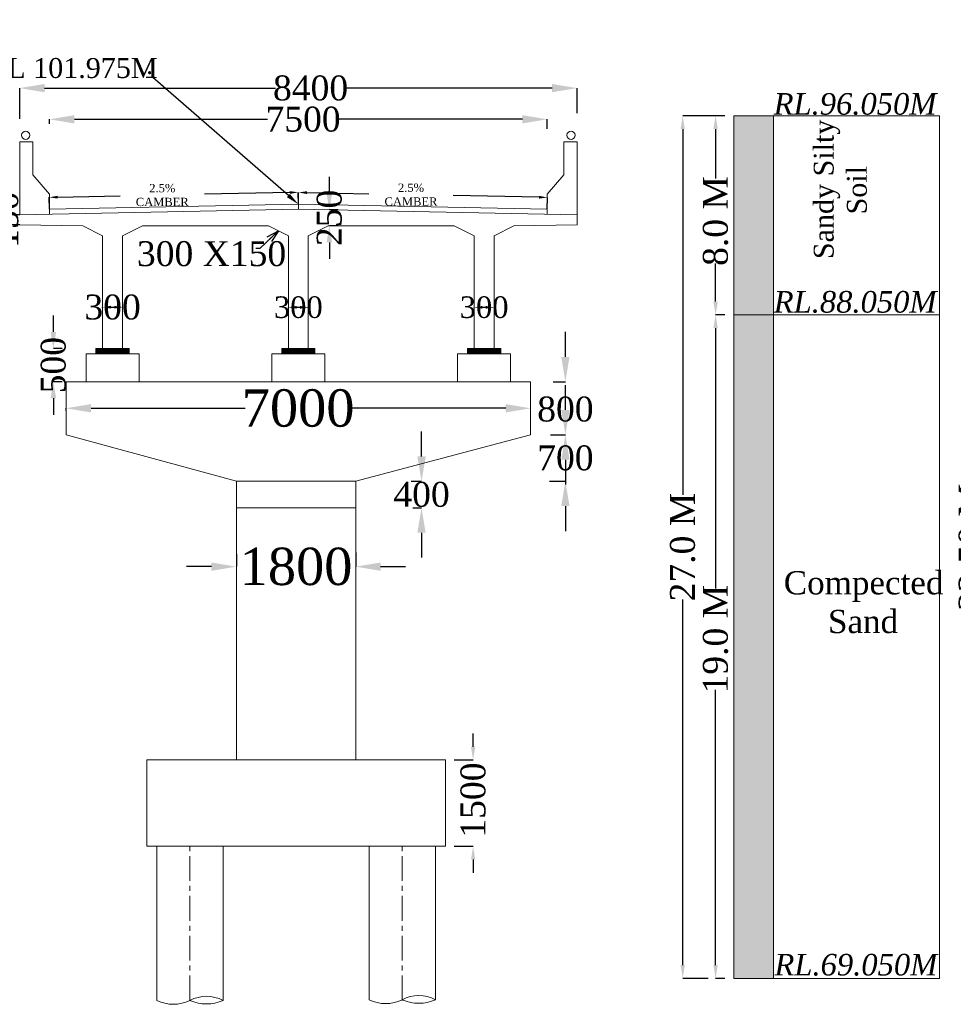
# Model space of a CAD drawing. Header units: millimetres. Extents: x -20950785 to 43207042, y -3207472 to 3168443.
# Tile 81 of 89: x 22621932 to 22678219, y -346402 to -287050. Entities that reach past the tile are written whole.
import ezdxf
from ezdxf import colors
from ezdxf.entities.mleader import LeaderData, LeaderLine
from ezdxf.math import Vec2, Vec3

# ---------------------------------------------------------------- set-up
doc = ezdxf.new("R2010")
doc.units = ezdxf.units.MM
doc.header["$LTSCALE"] = 60
doc.header["$MEASUREMENT"] = 0
doc.linetypes.add('CENTERX2', pattern=[4, 2.5, -0.5, 0.5, -0.5])
doc.layers.add('TEXT', color=7, linetype='Continuous')
doc.styles.add('PDF Arial Bold', font='times.ttf')
doc.dimstyles.get("Standard").update_dxf_attribs({"dimtxt": 400, "dimasz": 215, "dimexe": 0.18, "dimexo": 0.0625, "dimgap": 0.09, "dimtad": 0, "dimtih": 1, "dimtoh": 1, "dimdec": 0, "dimzin": 4, "dimdsep": 46, "dimtxsty": 'Standard', "dimblk": 'OPEN90', "dimcen": 0, "dimadec": 0, "dimazin": 1, "dimtfac": 1, "dimtdec": 0, "dimtix": 1, "dimtofl": 0, "dimtmove": 0, "dimatfit": 3, "dimldrblk": 'OPEN30', "dimfxl": 1, "dimtolj": 1, "dimtzin": 0, "dimarcsym": 0})
pattern_1 = [(45, (-63458863.53214, 395246.5), (-0.3535533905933, 0.3535533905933), [])]

# ---------------------------------------------------------------- blocks, each defined once
blk = doc.blocks.new('*D5726')
at = {"color": 0, "linetype": 'Continuous', "lineweight": -2, "ltscale": 2, "transparency": 16777216}
for p, q in [((22624732, -310627), (22624732, -310473)), ((22626232, -310474), (22635518, -310474)), ((22651232, -310474), (22641921, -310474)), ((22652732, -310473), (22652732, -310473))]:
    blk.add_line(p, q, dxfattribs=at)
at = {"color": 0, "linetype": 'Continuous', "lineweight": 9, "ltscale": 2, "transparency": 16777216}
for points in [[(22626232, -310224), (22626232, -310724), (22624732, -310474)], [(22651232, -310224), (22651232, -310724), (22652732, -310474)]]:
    blk.add_solid(points, dxfattribs=at)
at = {"layer": 'Defpoints', "color": 0, "linetype": 'Continuous', "lineweight": 9, "ltscale": 2, "transparency": 16777216}
for p in [(22624732, -310474), (22624732, -310627), (22652732, -310474)]:
    blk.add_point(p, dxfattribs=at)
at = {"color": 0, "linetype": 'Continuous', "lineweight": 9, "ltscale": 2, "transparency": 16777216, "insert": (22638719, -310474), "char_height": 1500, "attachment_point": 5, "style": 'PDF Arial Bold'}
blk.add_mtext('\\A1;{\\fTimes New Roman|b0|i0|c0|p18;\\H1.5x;7000}', dxfattribs=at)
blk = doc.blocks.new('*D5768')
at = {"color": 0, "linetype": 'Continuous', "lineweight": -2, "ltscale": 2, "transparency": 16777216}
for p, q in [((22654832, -307374), (22654832, -305874)), ((22654088, -308874), (22654833, -308874)), ((22653926, -312074), (22654833, -312074)), ((22654832, -313574), (22654832, -315074))]:
    blk.add_line(p, q, dxfattribs=at)
at = {"color": 0, "linetype": 'Continuous', "lineweight": 9, "ltscale": 2, "transparency": 16777216}
for points in [[(22654582, -307374), (22655082, -307374), (22654832, -308874)], [(22654582, -313574), (22655082, -313574), (22654832, -312074)]]:
    blk.add_solid(points, dxfattribs=at)
at = {"layer": 'Defpoints', "color": 0, "linetype": 'Continuous', "lineweight": 9, "ltscale": 2, "transparency": 16777216}
for p in [(22654087, -308874), (22653926, -312074), (22654832, -312074)]:
    blk.add_point(p, dxfattribs=at)
at = {"color": 0, "linetype": 'Continuous', "lineweight": 9, "ltscale": 2, "transparency": 16777216, "insert": (22654832, -310531), "char_height": 1500, "attachment_point": 5, "style": 'PDF Arial Bold'}
blk.add_mtext('\\A1;800', dxfattribs=at)
blk = doc.blocks.new('*D5769')
at = {"color": 0, "linetype": 'Continuous', "lineweight": -2, "ltscale": 2, "transparency": 16777216}
for p, q in [((22654832, -310574), (22654832, -309074)), ((22654088, -312074), (22654833, -312074)), ((22653878, -314873), (22654833, -314873)), ((22654832, -316373), (22654832, -317873))]:
    blk.add_line(p, q, dxfattribs=at)
at = {"color": 0, "linetype": 'Continuous', "lineweight": 9, "ltscale": 2, "transparency": 16777216}
for points in [[(22654582, -310574), (22655082, -310574), (22654832, -312074)], [(22654582, -316373), (22655082, -316373), (22654832, -314873)]]:
    blk.add_solid(points, dxfattribs=at)
at = {"layer": 'Defpoints', "color": 0, "linetype": 'Continuous', "lineweight": 9, "ltscale": 2, "transparency": 16777216}
for p in [(22654087, -312074), (22653877, -314873), (22654832, -314873)]:
    blk.add_point(p, dxfattribs=at)
at = {"color": 0, "linetype": 'Continuous', "lineweight": 9, "ltscale": 2, "transparency": 16777216, "insert": (22654832, -313474), "char_height": 1500, "attachment_point": 5, "style": 'PDF Arial Bold'}
blk.add_mtext('\\A1;700', dxfattribs=at)
blk = doc.blocks.new('*D5770')
at = {"color": 0, "linetype": 'Continuous', "lineweight": -2, "ltscale": 2, "transparency": 16777216}
for p, q in [((22646160, -313373), (22646160, -311873)), ((22645544, -314873), (22646160, -314873)), ((22645626, -316473), (22646160, -316473)), ((22646160, -317973), (22646160, -319473))]:
    blk.add_line(p, q, dxfattribs=at)
at = {"color": 0, "linetype": 'Continuous', "lineweight": 9, "ltscale": 2, "transparency": 16777216}
for points in [[(22645910, -313373), (22646410, -313373), (22646160, -314873)], [(22645910, -317973), (22646410, -317973), (22646160, -316473)]]:
    blk.add_solid(points, dxfattribs=at)
at = {"layer": 'Defpoints', "color": 0, "linetype": 'Continuous', "lineweight": 9, "ltscale": 2, "transparency": 16777216}
for p in [(22645543, -314873), (22645626, -316473), (22646160, -316473)]:
    blk.add_point(p, dxfattribs=at)
at = {"color": 0, "linetype": 'Continuous', "lineweight": 9, "ltscale": 2, "transparency": 16777216, "insert": (22646160, -315674), "char_height": 1500, "attachment_point": 5, "style": 'PDF Arial Bold'}
blk.add_mtext('\\A1;400', dxfattribs=at)
blk = doc.blocks.new('*D5771')
at = {"color": 0, "linetype": 'Continuous', "lineweight": -2, "ltscale": 2, "transparency": 16777216}
for p, q in [((22649268, -330873), (22649268, -330073)), ((22648120, -331673), (22649268, -331673)), ((22648120, -336873), (22649268, -336873)), ((22649268, -337673), (22649268, -338473))]:
    blk.add_line(p, q, dxfattribs=at)
at = {"color": 0, "linetype": 'Continuous', "lineweight": 9, "ltscale": 2, "transparency": 16777216}
for points in [[(22649135, -330873), (22649402, -330873), (22649268, -331673)], [(22649135, -337673), (22649402, -337673), (22649268, -336873)]]:
    blk.add_solid(points, dxfattribs=at)
at = {"layer": 'Defpoints', "color": 0, "linetype": 'Continuous', "lineweight": 9, "ltscale": 2, "transparency": 16777216}
for p in [(22648120, -331673), (22648120, -336873), (22649268, -336873)]:
    blk.add_point(p, dxfattribs=at)
at = {"color": 0, "linetype": 'Continuous', "lineweight": 9, "ltscale": 2, "transparency": 16777216, "insert": (22649268, -334092), "char_height": 1500, "attachment_point": 5, "rotation": 90, "style": 'PDF Arial Bold'}
blk.add_mtext('\\A1;1500', dxfattribs=at)
blk = doc.blocks.new('*D5772')
at = {"color": 0, "linetype": 'Continuous', "lineweight": -2, "ltscale": 2, "transparency": 16777216}
for p, q in [((22621932, -293029), (22621932, -291175)), ((22623432, -291175), (22637362, -291175)), ((22654032, -291175), (22641579, -291175)), ((22655532, -292688), (22655532, -291175))]:
    blk.add_line(p, q, dxfattribs=at)
at = {"color": 0, "linetype": 'Continuous', "lineweight": 9, "ltscale": 2, "transparency": 16777216}
for points in [[(22623432, -290925), (22623432, -291425), (22621932, -291175)], [(22654032, -290925), (22654032, -291425), (22655532, -291175)]]:
    blk.add_solid(points, dxfattribs=at)
at = {"layer": 'Defpoints', "color": 0, "linetype": 'Continuous', "lineweight": 9, "ltscale": 2, "transparency": 16777216}
for p in [(22655532, -291175), (22621932, -293030), (22655532, -292689)]:
    blk.add_point(p, dxfattribs=at)
at = {"color": 0, "linetype": 'Continuous', "lineweight": 9, "ltscale": 2, "transparency": 16777216, "insert": (22639470, -291175), "char_height": 1500, "attachment_point": 5, "style": 'PDF Arial Bold'}
blk.add_mtext('\\A1;8400', dxfattribs=at)
blk = doc.blocks.new('*D5773')
at = {"color": 0, "linetype": 'Continuous', "lineweight": -2, "ltscale": 2, "transparency": 16777216}
for p, q in [((22623727, -293329), (22623727, -293055)), ((22625227, -293055), (22636881, -293055)), ((22652238, -293055), (22641150, -293055)), ((22653738, -293636), (22653738, -293055))]:
    blk.add_line(p, q, dxfattribs=at)
at = {"color": 0, "linetype": 'Continuous', "lineweight": 9, "ltscale": 2, "transparency": 16777216}
for points in [[(22625227, -292805), (22625227, -293305), (22623727, -293055)], [(22652238, -292805), (22652238, -293305), (22653738, -293055)]]:
    blk.add_solid(points, dxfattribs=at)
at = {"layer": 'Defpoints', "color": 0, "linetype": 'Continuous', "lineweight": 9, "ltscale": 2, "transparency": 16777216}
for p in [(22653738, -293055), (22623727, -293330), (22653738, -293637)]:
    blk.add_point(p, dxfattribs=at)
at = {"color": 0, "linetype": 'Continuous', "lineweight": 9, "ltscale": 2, "transparency": 16777216, "insert": (22639016, -293055), "char_height": 1500, "attachment_point": 5, "style": 'PDF Arial Bold'}
blk.add_mtext('\\A1;7500', dxfattribs=at)
blk = doc.blocks.new('*D5846')
at = {"color": 0, "linetype": 'Continuous', "lineweight": -2, "ltscale": 2, "transparency": 16777216}
for p, q in [((22623732, -298474), (22623718, -297758)), ((22624218, -297748), (22627981, -297673)), ((22638218, -297468), (22633079, -297571)), ((22638732, -298174), (22638718, -297458))]:
    blk.add_line(p, q, dxfattribs=at)
at = {"color": 0, "linetype": 'Continuous', "lineweight": 9, "ltscale": 2, "transparency": 16777216}
for points in [[(22624216, -297665), (22624220, -297832), (22623718, -297758)], [(22638217, -297385), (22638220, -297552), (22638718, -297458)]]:
    blk.add_solid(points, dxfattribs=at)
at = {"layer": 'Defpoints', "color": 0, "linetype": 'Continuous', "lineweight": 9, "ltscale": 2, "transparency": 16777216}
for p in [(22638718, -297458), (22623732, -298474), (22638732, -298174)]:
    blk.add_point(p, dxfattribs=at)
at = {"color": 0, "linetype": 'Continuous', "lineweight": 9, "ltscale": 2, "transparency": 16777216, "insert": (22630530, -297622), "char_height": 500, "width": 2992.79, "attachment_point": 5, "style": 'PDF Arial Bold'}
blk.add_mtext('\\A1;2.5% CAMBER', dxfattribs=at)
blk = doc.blocks.new('*D5776')
at = {"color": 0, "linetype": 'Continuous', "lineweight": -2, "ltscale": 2, "transparency": 16777216}
for p, q in [((22638732, -298174), (22638747, -297465)), ((22639247, -297475), (22642975, -297549)), ((22653247, -297755), (22648073, -297651)), ((22653732, -298474), (22653747, -297765))]:
    blk.add_line(p, q, dxfattribs=at)
at = {"color": 0, "linetype": 'Continuous', "lineweight": 9, "ltscale": 2, "transparency": 16777216}
for points in [[(22639248, -297391), (22639245, -297558), (22638747, -297465)], [(22653248, -297671), (22653245, -297838), (22653747, -297765)]]:
    blk.add_solid(points, dxfattribs=at)
at = {"layer": 'Defpoints', "color": 0, "linetype": 'Continuous', "lineweight": 9, "ltscale": 2, "transparency": 16777216}
for p in [(22653747, -297765), (22638732, -298174), (22653732, -298474)]:
    blk.add_point(p, dxfattribs=at)
at = {"color": 0, "linetype": 'Continuous', "lineweight": 9, "ltscale": 2, "transparency": 16777216, "insert": (22645524, -297600), "char_height": 500, "width": 2992.79, "attachment_point": 5, "style": 'PDF Arial Bold'}
blk.add_mtext('\\A1;2.5% CAMBER', dxfattribs=at)
blk = doc.blocks.new('*D5731')
at = {"color": 0, "linetype": 'Continuous', "lineweight": -2, "ltscale": 2, "transparency": 16777216}
for p, q in [((22663986, -292842), (22661905, -292842)), ((22661905, -293642), (22661905, -315689)), ((22661905, -344042), (22661905, -321995)), ((22663445, -344842), (22661905, -344842))]:
    blk.add_line(p, q, dxfattribs=at)
at = {"color": 0, "linetype": 'Continuous', "lineweight": 9, "ltscale": 2, "transparency": 16777216}
for points in [[(22661772, -293642), (22662038, -293642), (22661905, -292842)], [(22661772, -344042), (22662038, -344042), (22661905, -344842)]]:
    blk.add_solid(points, dxfattribs=at)
at = {"layer": 'Defpoints', "color": 0, "linetype": 'Continuous', "lineweight": 9, "ltscale": 2, "transparency": 16777216}
for p in [(22663986, -292842), (22661905, -344842), (22663446, -344842)]:
    blk.add_point(p, dxfattribs=at)
at = {"color": 0, "linetype": 'Continuous', "lineweight": 9, "ltscale": 2, "transparency": 16777216, "insert": (22661905, -318842), "char_height": 1500, "attachment_point": 5, "rotation": 90, "style": 'PDF Arial Bold'}
blk.add_mtext('\\A1;27.0 M', dxfattribs=at)
blk = doc.blocks.new('*D5732')
at = {"color": 0, "linetype": 'Continuous', "lineweight": -2, "ltscale": 2, "transparency": 16777216}
for p, q in [((22681386, -292842), (22679305, -292842)), ((22679305, -293642), (22679305, -315157)), ((22679305, -344042), (22679305, -322527)), ((22681052, -344842), (22679305, -344842))]:
    blk.add_line(p, q, dxfattribs=at)
at = {"color": 0, "linetype": 'Continuous', "lineweight": 9, "ltscale": 2, "transparency": 16777216}
for points in [[(22679172, -293642), (22679438, -293642), (22679305, -292842)], [(22679172, -344042), (22679438, -344042), (22679305, -344842)]]:
    blk.add_solid(points, dxfattribs=at)
at = {"layer": 'Defpoints', "color": 0, "linetype": 'Continuous', "lineweight": 9, "ltscale": 2, "transparency": 16777216}
for p in [(22681386, -292842), (22679305, -344842), (22681052, -344842)]:
    blk.add_point(p, dxfattribs=at)
at = {"color": 0, "linetype": 'Continuous', "lineweight": 9, "ltscale": 2, "transparency": 16777216, "insert": (22679305, -318842), "char_height": 1500, "attachment_point": 5, "rotation": 90, "style": 'PDF Arial Bold'}
blk.add_mtext('\\A1;32.50 M', dxfattribs=at)
blk = doc.blocks.new('*D5735')
at = {"color": 0, "linetype": 'Continuous', "lineweight": -2, "ltscale": 2, "transparency": 16777216}
for p, q in [((22664437, -292842), (22663888, -292842)), ((22663888, -293642), (22663888, -296631)), ((22663888, -304042), (22663888, -301742)), ((22664437, -304842), (22663888, -304842))]:
    blk.add_line(p, q, dxfattribs=at)
at = {"color": 0, "linetype": 'Continuous', "lineweight": 9, "ltscale": 2, "transparency": 16777216}
for points in [[(22663755, -293642), (22664022, -293642), (22663888, -292842)], [(22663755, -304042), (22664022, -304042), (22663888, -304842)]]:
    blk.add_solid(points, dxfattribs=at)
at = {"layer": 'Defpoints', "color": 0, "linetype": 'Continuous', "lineweight": 9, "ltscale": 2, "transparency": 16777216}
for p in [(22664437, -292842), (22663888, -304842), (22664437, -304842)]:
    blk.add_point(p, dxfattribs=at)
at = {"color": 0, "linetype": 'Continuous', "lineweight": 9, "ltscale": 2, "transparency": 16777216, "insert": (22663888, -299186), "char_height": 1500, "attachment_point": 5, "rotation": 90, "style": 'PDF Arial Bold'}
blk.add_mtext('\\A1;8.0 M', dxfattribs=at)
blk = doc.blocks.new('*D5736')
at = {"color": 0, "linetype": 'Continuous', "lineweight": -2, "ltscale": 2, "transparency": 16777216}
for p, q in [((22664437, -304842), (22663888, -304842)), ((22663888, -305642), (22663888, -321345)), ((22663888, -344042), (22663888, -327438)), ((22664437, -344842), (22663888, -344842))]:
    blk.add_line(p, q, dxfattribs=at)
at = {"color": 0, "linetype": 'Continuous', "lineweight": 9, "ltscale": 2, "transparency": 16777216}
for points in [[(22663755, -305642), (22664022, -305642), (22663888, -304842)], [(22663755, -344042), (22664022, -344042), (22663888, -344842)]]:
    blk.add_solid(points, dxfattribs=at)
at = {"layer": 'Defpoints', "color": 0, "linetype": 'Continuous', "lineweight": 9, "ltscale": 2, "transparency": 16777216}
for p in [(22664437, -304842), (22663888, -344842), (22664437, -344842)]:
    blk.add_point(p, dxfattribs=at)
at = {"color": 0, "linetype": 'Continuous', "lineweight": 9, "ltscale": 2, "transparency": 16777216, "insert": (22663888, -324392), "char_height": 1500, "attachment_point": 5, "rotation": 90, "style": 'PDF Arial Bold'}
blk.add_mtext('\\A1;19.0 M', dxfattribs=at)
blk = doc.blocks.new('*D5847')
at = {"color": 0, "linetype": 'Continuous', "lineweight": -2, "ltscale": 2, "transparency": 16777216}
for p, q in [((22621102, -297810), (22621102, -296810)), ((22621932, -298810), (22621102, -298810)), ((22621932, -299410), (22621102, -299410)), ((22621102, -300410), (22621102, -301410))]:
    blk.add_line(p, q, dxfattribs=at)
at = {"color": 0, "linetype": 'Continuous', "lineweight": 9, "ltscale": 2, "transparency": 16777216}
for points in [[(22620935, -297810), (22621269, -297810), (22621102, -298810)], [(22620935, -300410), (22621269, -300410), (22621102, -299410)]]:
    blk.add_solid(points, dxfattribs=at)
at = {"layer": 'Defpoints', "color": 0, "linetype": 'Continuous', "lineweight": 9, "ltscale": 2, "transparency": 16777216}
for p in [(22621932, -298810), (22621102, -299410), (22621932, -299410)]:
    blk.add_point(p, dxfattribs=at)
at = {"color": 0, "linetype": 'Continuous', "lineweight": 9, "ltscale": 2, "transparency": 16777216, "insert": (22621102, -299110), "char_height": 1500, "attachment_point": 5, "rotation": 90, "style": 'PDF Arial Bold'}
blk.add_mtext('\\A1;150', dxfattribs=at)
blk = doc.blocks.new('*D5848')
at = {"color": 0, "linetype": 'Continuous', "lineweight": -2, "ltscale": 2, "transparency": 16777216}
for p, q in [((22640602, -297521), (22640602, -296521)), ((22641127, -298521), (22640602, -298521)), ((22641127, -299474), (22640602, -299474)), ((22640602, -300474), (22640602, -301474))]:
    blk.add_line(p, q, dxfattribs=at)
at = {"color": 0, "linetype": 'Continuous', "lineweight": 9, "ltscale": 2, "transparency": 16777216}
for points in [[(22640435, -297521), (22640769, -297521), (22640602, -298521)], [(22640435, -300474), (22640769, -300474), (22640602, -299474)]]:
    blk.add_solid(points, dxfattribs=at)
at = {"layer": 'Defpoints', "color": 0, "linetype": 'Continuous', "lineweight": 9, "ltscale": 2, "transparency": 16777216}
for p in [(22641127, -298521), (22640602, -299474), (22641127, -299474)]:
    blk.add_point(p, dxfattribs=at)
at = {"color": 0, "linetype": 'Continuous', "lineweight": 9, "ltscale": 2, "transparency": 16777216, "insert": (22640602, -298997), "char_height": 1500, "attachment_point": 5, "rotation": 90, "style": 'PDF Arial Bold'}
blk.add_mtext('\\A1;250', dxfattribs=at)
blk = doc.blocks.new('*D5823')
at = {"color": 0, "linetype": 'Continuous', "lineweight": -2, "ltscale": 2, "transparency": 16777216}
for p, q in [((22626932, -304389), (22626932, -304380)), ((22627432, -304380), (22627632, -304380)), ((22628132, -304389), (22628132, -304380))]:
    blk.add_line(p, q, dxfattribs=at)
at = {"color": 0, "linetype": 'Continuous', "lineweight": 9, "ltscale": 2, "transparency": 16777216}
for points in [[(22627432, -304297), (22627432, -304463), (22626932, -304380)], [(22627632, -304297), (22627632, -304463), (22628132, -304380)]]:
    blk.add_solid(points, dxfattribs=at)
at = {"layer": 'Defpoints', "color": 0, "linetype": 'Continuous', "lineweight": 9, "ltscale": 2, "transparency": 16777216}
for p in [(22626932, -304389), (22628132, -304380), (22628132, -304389)]:
    blk.add_point(p, dxfattribs=at)
at = {"color": 0, "linetype": 'Continuous', "lineweight": 9, "ltscale": 2, "transparency": 16777216, "insert": (22627532, -304380), "char_height": 1500, "attachment_point": 5, "style": 'PDF Arial Bold'}
blk.add_mtext('\\A1;300', dxfattribs=at)
blk = doc.blocks.new('*D5845')
at = {"color": 0, "linetype": 'Continuous', "lineweight": -2, "ltscale": 2, "transparency": 16777216}
for p, q in [((22623963, -305874), (22623963, -304874)), ((22624488, -306874), (22623963, -306874)), ((22624488, -308874), (22623963, -308874)), ((22623963, -309874), (22623963, -310874))]:
    blk.add_line(p, q, dxfattribs=at)
at = {"color": 0, "linetype": 'Continuous', "lineweight": 9, "ltscale": 2, "transparency": 16777216}
for points in [[(22623797, -305874), (22624130, -305874), (22623963, -306874)], [(22623797, -309874), (22624130, -309874), (22623963, -308874)]]:
    blk.add_solid(points, dxfattribs=at)
at = {"layer": 'Defpoints', "color": 0, "linetype": 'Continuous', "lineweight": 9, "ltscale": 2, "transparency": 16777216}
for p in [(22624488, -306874), (22623963, -308874), (22624488, -308874)]:
    blk.add_point(p, dxfattribs=at)
at = {"color": 0, "linetype": 'Continuous', "lineweight": 9, "ltscale": 2, "transparency": 16777216, "insert": (22623963, -307874), "char_height": 1500, "attachment_point": 5, "rotation": 90, "style": 'PDF Arial Bold'}
blk.add_mtext('\\A1;500', dxfattribs=at)
blk = doc.blocks.new('*D5860')
at = {"color": 0, "linetype": 'Continuous', "lineweight": -2, "ltscale": 2, "transparency": 16777216}
for p, q in [((22634994, -319266), (22634994, -320021)), ((22642194, -319175), (22642194, -320021)), ((22633494, -320021), (22631994, -320021)), ((22643694, -320021), (22645194, -320021))]:
    blk.add_line(p, q, dxfattribs=at)
at = {"color": 0, "linetype": 'Continuous', "lineweight": 9, "ltscale": 2, "transparency": 16777216}
for points in [[(22633494, -319771), (22633494, -320271), (22634994, -320021)], [(22643694, -319771), (22643694, -320271), (22642194, -320021)]]:
    blk.add_solid(points, dxfattribs=at)
at = {"layer": 'Defpoints', "color": 0, "linetype": 'Continuous', "lineweight": 9, "ltscale": 2, "transparency": 16777216}
for p in [(22634994, -319266), (22642194, -319175), (22634994, -320021)]:
    blk.add_point(p, dxfattribs=at)
at = {"color": 0, "linetype": 'Continuous', "lineweight": 9, "ltscale": 2, "transparency": 16777216, "insert": (22638594, -320021), "char_height": 1500, "attachment_point": 5, "style": 'PDF Arial Bold'}
blk.add_mtext('\\A1;{\\H1.5x;1800}', dxfattribs=at)
blk = doc.blocks.new('*D5866')
at = {"color": 0, "linetype": 'Continuous', "lineweight": -2, "ltscale": 2, "transparency": 16777216}
for p, q in [((22638132, -304389), (22638132, -304388)), ((22638632, -304388), (22638832, -304388)), ((22639332, -304389), (22639332, -304388))]:
    blk.add_line(p, q, dxfattribs=at)
at = {"color": 0, "linetype": 'Continuous', "lineweight": 9, "ltscale": 2, "transparency": 16777216}
for points in [[(22638632, -304305), (22638632, -304471), (22638132, -304388)], [(22638832, -304305), (22638832, -304471), (22639332, -304388)]]:
    blk.add_solid(points, dxfattribs=at)
at = {"layer": 'Defpoints', "color": 0, "linetype": 'Continuous', "lineweight": 9, "ltscale": 2, "transparency": 16777216}
for p in [(22638132, -304389), (22639332, -304388), (22639332, -304389)]:
    blk.add_point(p, dxfattribs=at)
at = {"color": 0, "linetype": 'Continuous', "lineweight": 9, "ltscale": 2, "transparency": 16777216, "insert": (22638732, -304388), "char_height": 1500, "attachment_point": 5, "style": 'PDF Arial Bold'}
blk.add_mtext('\\A1;{\\H0.86667x;300}', dxfattribs=at)
blk = doc.blocks.new('*D5867')
at = {"color": 0, "linetype": 'Continuous', "lineweight": -2, "ltscale": 2, "transparency": 16777216}
for p, q in [((22649332, -304389), (22649332, -304388)), ((22649832, -304388), (22650032, -304388)), ((22650532, -304389), (22650532, -304388))]:
    blk.add_line(p, q, dxfattribs=at)
at = {"color": 0, "linetype": 'Continuous', "lineweight": 9, "ltscale": 2, "transparency": 16777216}
for points in [[(22649832, -304305), (22649832, -304471), (22649332, -304388)], [(22650032, -304305), (22650032, -304471), (22650532, -304388)]]:
    blk.add_solid(points, dxfattribs=at)
at = {"layer": 'Defpoints', "color": 0, "linetype": 'Continuous', "lineweight": 9, "ltscale": 2, "transparency": 16777216}
for p in [(22649332, -304389), (22650532, -304388), (22650532, -304389)]:
    blk.add_point(p, dxfattribs=at)
at = {"color": 0, "linetype": 'Continuous', "lineweight": 9, "ltscale": 2, "transparency": 16777216, "insert": (22649932, -304388), "char_height": 1500, "attachment_point": 5, "style": 'PDF Arial Bold'}
blk.add_mtext('\\A1;{\\H0.86667x;300}', dxfattribs=at)

msp = doc.modelspace()

# ---------------------------------------------------------------- hatches: boundary and pattern name
at = {"linetype": 'Continuous', "lineweight": 9, "ltscale": 2}
h = msp.add_hatch(color=7, dxfattribs=at)
h.dxf.hatch_style = 1
h.paths.add_polyline_path([(22664986.5, -304842), (22667386.5, -304842), (22667386.5, -292842), (22664986.5, -292842)])
h = msp.add_hatch(dxfattribs=at)
h.set_pattern_fill('AR-CONC', scale=120)
h.set_pattern_definition([(50, (4093347.9, 1773590.4), (860.71222, -75.302562), [90, -990]), (355, (4093347.9, 1773590.4), (-166.5016, 902.63056), [72, -792]), (100.4514445, (4093419.6, 1773584.1), (694.210616, 827.32799), [76.48823, -841.370534]), (46.1842, (4093347.9, 1773830.4), (1280.689597, -198.623137), [135, -1485]), (96.6356355, (4093454.6, 1773813.8), (1121.594335, 1168.94232), [114.73241, -1262.05651]), (351.184164, (4093347.9, 1773830.4), (1121.59433, 1168.94232), [108, -1188]), (21, (4093467.9, 1773770.4), (716.288463, -483.14267), [90, -990]), (326, (4093467.9, 1773770.4), (291.9784, 870.180054), [72, -792]), (71.4514447, (4093527.6, 1773730.1), (1008.266852, 387.037383), [76.48823, -841.370534]), (37.5, (4093347.87, 1773590.4), (14.5918264, 399.4726246), [0, -782.4, 0, -804, 0, -795]), (7.5, (4093347.87, 1773590.4), (315.683445, 473.294054), [0, -458.4, 0, -764.4, 0, -303]), (327.5, (4093080.27, 1773590.4), (640.5869234, -27.065846), [0, -300, 0, -936, 0, -1242]), (317.5, (4092960.27, 1773590.4), (699.823403, 120.125979), [0, -390, 0, -621.6, 0, -882])])
h.paths.add_polyline_path([(22667386.5, -304842), (22664986.5, -304842), (22664986.5, -344842), (22667386.5, -344842)])
h = msp.add_hatch(dxfattribs=at)
h.set_pattern_fill('ANSI31', scale=4)
h.set_pattern_definition(pattern_1)
h.paths.add_polyline_path([(22627532.5, -306873.5), (22626532.5, -306873.5), (22626532.5, -307193.5), (22627532.5, -307193.5)])
h.paths.add_polyline_path([(22627532.5, -306873.5), (22627532.5, -307193.5), (22628532.5, -307193.5), (22628532.5, -306873.5)])
h = msp.add_hatch(dxfattribs=at)
h.set_pattern_fill('ANSI31', scale=4)
h.set_pattern_definition(pattern_1)
h.paths.add_polyline_path([(22637732.5, -306873.5), (22637732.5, -307193.5), (22638732.5, -307193.5), (22638732.5, -306873.5)])
h.paths.add_polyline_path([(22638732.5, -306873.5), (22638732.5, -307193.5), (22639732.5, -307193.5), (22639732.5, -306873.5)])
h = msp.add_hatch(dxfattribs=at)
h.set_pattern_fill('ANSI31', scale=4)
h.set_pattern_definition(pattern_1)
h.paths.add_polyline_path([(22649932.5, -307193.5), (22649932.5, -306873.5), (22648932.5, -306873.5), (22648932.5, -307193.5)])
h.paths.add_polyline_path([(22649932.5, -306873.5), (22649932.5, -307193.5), (22650932.5, -307193.5), (22650932.5, -306873.5)])

# ---------------------------------------------------------------- linework, layer by layer
at = {"color": 7, "linetype": 'Continuous', "lineweight": 9, "ltscale": 2}
for p, q in [((22664986.5, -292842), (22677386.5, -292842)), ((22664986.5, -292842), (22664986.5, -344842)), ((22677386.5, -292842), (22664986.5, -292842)), ((22667386.5, -292842), (22667386.5, -344842)), ((22677386.5, -292842), (22677386.5, -344842)), ((22621932.5, -298809.5), (22621932.5, -294409.5)), ((22621932.5, -294409.5), (22622732.5, -294409.5)), ((22622732.5, -294409.5), (22622732.5, -296409.5)), ((22655532.5, -294409.5), (22654732.5, -294409.5)), ((22654732.5, -294409.5), (22654732.5, -296409.5)), ((22655532.5, -299409.5), (22655532.5, -294409.5)), ((22623726.8, -297573.6), (22622732.5, -296409.5)), ((22653738.1, -297573.6), (22654732.5, -296409.5)), ((22623726.8, -298773.6), (22623726.8, -297573.6)), ((22653738.1, -298773.6), (22653738.1, -297573.6)), ((22621932.5, -298809.5), (22638732.5, -298473.5)), ((22623732.5, -298473.5), (22638732.5, -298173.5)), ((22638732.5, -298173.5), (22653732.5, -298473.5)), ((22638732.5, -298473.5), (22638732.5, -298173.5)), ((22638732.5, -298473.5), (22655532.5, -298809.5)), ((22625732.5, -299473.5), (22621932.5, -299409.6)), ((22626932.5, -300073.5), (22625732.5, -299473.5)), ((22628132.5, -300073.5), (22629332.5, -299473.5)), ((22629332.5, -299473.5), (22636932.5, -299473.5)), ((22638132.5, -300073.5), (22636932.5, -299473.5)), ((22639332.5, -300073.5), (22640532.5, -299473.5)), ((22640532.5, -299473.5), (22648132.5, -299473.5)), ((22649332.5, -300073.5), (22648132.5, -299473.5)), ((22650532.5, -300073.5), (22651732.5, -299473.5)), ((22651732.5, -299473.5), (22655532.5, -299409.5)), ((22655528.8, -299409.5), (22655532.5, -299409.6)), ((22626932.5, -306873.5), (22626932.5, -300073.5)), ((22628132.5, -306873.5), (22628132.5, -300073.5)), ((22638132.5, -306873.5), (22638132.5, -300073.5)), ((22639332.5, -306873.5), (22639332.5, -300073.5)), ((22649332.5, -306873.5), (22649332.5, -300073.5)), ((22650532.5, -306873.5), (22650532.5, -300073.5)), ((22677386.5, -304842), (22664986.5, -304842)), ((22625932.5, -307193.5), (22629132.5, -307193.5)), ((22625932.5, -308873.5), (22625932.5, -307193.5)), ((22626532.5, -306873.5), (22628532.5, -306873.5)), ((22626532.5, -307193.5), (22626532.5, -306873.5)), ((22627532.5, -307193.5), (22627532.5, -306873.5)), ((22628532.5, -307193.5), (22628532.5, -306873.5)), ((22629132.5, -307193.5), (22629132.5, -308873.5)), ((22637132.5, -307193.5), (22640332.5, -307193.5)), ((22637132.5, -308873.5), (22637132.5, -307193.5)), ((22637732.5, -306873.5), (22639732.5, -306873.5)), ((22637732.5, -307193.5), (22637732.5, -306873.5)), ((22638732.5, -307193.5), (22638732.5, -306873.5)), ((22639732.5, -307193.5), (22639732.5, -306873.5)), ((22640332.5, -307193.5), (22640332.5, -308873.5)), ((22648332.5, -307193.5), (22651532.5, -307193.5)), ((22648332.5, -308873.5), (22648332.5, -307193.5)), ((22648932.5, -306873.5), (22650932.5, -306873.5)), ((22648932.5, -307193.5), (22648932.5, -306873.5)), ((22649932.5, -307193.5), (22649932.5, -306873.5)), ((22650932.5, -307193.5), (22650932.5, -306873.5)), ((22651532.5, -307193.5), (22651532.5, -308873.5)), ((22624732.5, -308873.5), (22652732.5, -308873.5)), ((22624732.5, -308873.5), (22624732.5, -312073.5)), ((22629132.5, -308873.5), (22625932.5, -308873.5)), ((22640332.5, -308873.5), (22637132.5, -308873.5)), ((22651532.5, -308873.5), (22648332.5, -308873.5)), ((22652732.5, -312073.5), (22652732.5, -308873.5)), ((22624732.5, -312073.5), (22634994.5, -314873.5)), ((22652732.5, -312073.5), (22642194.5, -314873.5)), ((22634994.5, -331673.5), (22634994.5, -314873.5)), ((22642194.5, -331673.5), (22642194.5, -314873.5)), ((22629594.5, -331673.5), (22647594.5, -331673.5)), ((22629594.5, -336873.5), (22629594.5, -331673.5)), ((22677386.5, -344842), (22664986.5, -344842))]:
    msp.add_line(p, q, dxfattribs=at)
at = {"linetype": 'Continuous', "lineweight": 9}
for p, q in [((22634994.5, -314873.5), (22642194.5, -314873.5)), ((22634994.5, -316473.5), (22642194.5, -316473.5)), ((22647594.5, -336873.5), (22647594.5, -331673.5)), ((22647594.5, -336873.5), (22629594.5, -336873.5)), ((22630194.5, -346166.1), (22630194.5, -336873.5)), ((22634194.5, -346166.1), (22634194.5, -336873.5)), ((22642994.5, -346124.1), (22642994.5, -336873.5)), ((22646994.5, -346124.1), (22646994.5, -336873.5))]:
    msp.add_line(p, q, dxfattribs=at)
at = {"color": 7, "linetype": 'Continuous', "lineweight": 9, "ltscale": 2}
for centre in [(22622292.5, -294017.5), (22655172.5, -294017.5)]:
    msp.add_circle(centre, 250, dxfattribs=at)
for centre, radius, start, end in [((22633194.5, -348084.4), 2163.3, 62.467673, 117.532327), ((22645994.5, -348042.4), 2163.3, 62.467673, 117.532327), ((22631194.5, -344166.1), 2236.1, 243.434949, 296.565051), ((22633194.5, -343948), 2433.1, 245.731961, 294.268039), ((22643994.5, -344124.1), 2236.1, 243.434949, 296.565051), ((22645994.5, -343906), 2433.1, 245.731961, 294.268039)]:
    msp.add_arc(centre, radius, start, end, dxfattribs=at)
at = {"layer": 'TEXT', "color": 7, "linetype": 'CENTERX2', "lineweight": 9, "ltscale": 10}
for p, q in [((22632194.5, -346166.1), (22632194.5, -336873.5)), ((22644994.5, -346166.1), (22644994.5, -336873.5))]:
    msp.add_line(p, q, dxfattribs=at)

# ---------------------------------------------------------------- texts
at = {"color": 7, "linetype": 'Continuous', "lineweight": 9, "ltscale": 2, "insert": (22669803.8, -301677.5), "char_height": 1200, "attachment_point": 1, "rotation": 90, "style": 'PDF Arial Bold'}
msp.add_mtext_dynamic_manual_height_columns('\\pi193.96528,t6193.96528;Sandy Silty \\P\\pi2889.42311,t8889.42311;Soil', width=8487.714, gutter_width=1.2, heights=[0], dxfattribs=at)
at = {"color": 7, "linetype": 'Continuous', "lineweight": 9, "ltscale": 2, "char_height": 1300, "width": 6956.071, "attachment_point": 3, "style": 'PDF Arial Bold'}
for s, insert in [('{\\fTimes New Roman|b0|i1|c0|p18;RL.96.050M}', (22677203.6, -291474.5)), ('{\\fTimes New Roman|b0|i1|c0|p18;RL.88.050M}', (22677209.3, -303407.3)), ('\\pt3900;{\\fTimes New Roman|b0|i1|c0|p18;RL.69.050M}', (22677254, -343362.9))]:
    msp.add_mtext(s, dxfattribs=dict(at, insert=insert))
at = {"linetype": 'Continuous', "lineweight": 9, "insert": (22629000.5, -301163.1), "char_height": 1000, "attachment_point": 4}
msp.add_mtext('{\\fTimes New Roman|b0|i0|c0|p18;\\H1.5x;300 X150}', dxfattribs=at)
at = {"color": 7, "linetype": 'Continuous', "lineweight": 9, "ltscale": 2, "insert": (22667996.8, -320291.1), "char_height": 1400, "attachment_point": 1, "style": 'PDF Arial Bold'}
msp.add_mtext_dynamic_manual_height_columns('\\pi-2.07073,t6997.92927;Compected \\P\\pi2665.19675,t9665.19675;Sand', width=9340.631, gutter_width=1.2, heights=[0], dxfattribs=at)

# ---------------------------------------------------------------- dimensions: what is measured, and where the dimension line sits
at = {"color": 7, "linetype": 'Continuous', "lineweight": 9, "ltscale": 2}
for base, p1, p2, text, override, picture, middle in [((22655532.5, -291175.4), (22621932.5, -293029.6), (22655532.5, -292688.6), '8400', {"dimtxt": 1500, "dimasz": 1500, "dimtxsty": 'PDF Arial Bold', "dimfxl": 300}, '*D5772', (22639470.5, -291175.4)), ((22653738.1, -293054.7), (22623726.8, -293329.6), (22653738.1, -293636.6), '7500', {"dimtxt": 1500, "dimasz": 1500, "dimtxsty": 'PDF Arial Bold', "dimfxl": 300}, '*D5773', (22639015.7, -293054.7)), ((22628132.5, -304380), (22626932.5, -304388.7), (22628132.5, -304388.7), '300', {"dimtxt": 1500, "dimasz": 500, "dimexe": 0, "dimexo": 0, "dimtxsty": 'PDF Arial Bold', "dimfxl": 300}, '*D5823', (22627532.5, -304380)), ((22639332.5, -304388), (22638132.5, -304388.7), (22639332.5, -304388.7), '{\\H0.86667x;300}', {"dimtxt": 1500, "dimasz": 500, "dimtxsty": 'PDF Arial Bold', "dimfxl": 300}, '*D5866', (22638732.5, -304388)), ((22650532.5, -304388), (22649332.5, -304388.7), (22650532.5, -304388.7), '{\\H0.86667x;300}', {"dimtxt": 1500, "dimasz": 500, "dimtxsty": 'PDF Arial Bold', "dimfxl": 300}, '*D5867', (22649932.5, -304388)), ((22624732.5, -310473.5), (22652732.5, -310473.5), (22624732.5, -310626.9), '{\\fTimes New Roman|b0|i0|c0|p18;\\H1.5x;7000}', {"dimtxt": 1500, "dimasz": 1500, "dimtxsty": 'PDF Arial Bold', "dimfxl": 300}, '*D5726', (22638719.5, -310473.5)), ((22634994.5, -320021.2), (22642194.5, -319175.4), (22634994.5, -319266.4), '{\\H1.5x;1800}', {"dimtxt": 1500, "dimasz": 1500, "dimtxsty": 'PDF Arial Bold', "dimfxl": 300}, '*D5860', (22638594.5, -320021.2))]:
    dim = msp.add_linear_dim(base=base, p1=p1, p2=p2, text=text, dimstyle='Standard', override=override, dxfattribs=at)
    dim.commit()
    dim.dimension.update_dxf_attribs({"geometry": picture, "text_midpoint": middle, "dimtype": 160})
for base, p1, p2, text, picture, middle in [((22661904.9, -344842), (22663985.8, -292842), (22663445.5, -344842), '27.0 M', '*D5731', (22661904.9, -318842)), ((22679304.9, -344842), (22681385.8, -292842), (22681052.3, -344842), '32.50 M', '*D5732', (22679304.9, -318842))]:
    dim = msp.add_linear_dim(base=base, p1=p1, p2=p2, angle=90, text=text, dimstyle='Standard', override={"dimtxt": 1500, "dimasz": 800, "dimtxsty": 'PDF Arial Bold', "dimfxl": 300}, dxfattribs=at)
    dim.commit()
    dim.dimension.update_dxf_attribs({"geometry": picture, "text_midpoint": middle, "text_rotation": 90})
for base, p1, p2, text, picture, middle in [((22663888.4, -304842), (22664437.3, -292842), (22664437.3, -304842), '8.0 M', '*D5735', (22663888.4, -299186.3)), ((22663888.4, -344842), (22664437.3, -304842), (22664437.3, -344842), '19.0 M', '*D5736', (22663888.4, -324391.5)), ((22649268.3, -336873.5), (22648119.7, -331673.5), (22648119.7, -336873.5), '1500', '*D5771', (22649268.3, -334092.4))]:
    dim = msp.add_linear_dim(base=base, p1=p1, p2=p2, angle=90, text=text, dimstyle='Standard', override={"dimtxt": 1500, "dimasz": 800, "dimtxsty": 'PDF Arial Bold', "dimfxl": 300}, dxfattribs=at)
    dim.commit()
    dim.dimension.update_dxf_attribs({"geometry": picture, "text_midpoint": middle, "dimtype": 160, "text_rotation": 90})
for p1, p2, distance, text, picture, middle in [((22641126.8, -298521.4), (22641126.8, -299473.5), -524.8, '250', '*D5848', (22640602, -298997.4)), ((22621932.5, -298809.5), (22621932.5, -299409.6), -830.5, '150', '*D5847', (22621102, -299109.6)), ((22624488.3, -306873.5), (22624488.3, -308873.5), -524.8, '500', '*D5845', (22623963.5, -307873.5))]:
    dim = msp.add_aligned_dim(p1=p1, p2=p2, distance=distance, text=text, dimstyle='Standard', override={"dimtxt": 1500, "dimasz": 1000, "dimtxsty": 'PDF Arial Bold', "dimfxl": 300}, dxfattribs=at)
    dim.commit()
    dim.dimension.update_dxf_attribs({"geometry": picture, "text_midpoint": middle, "text_rotation": 90})
for base, p1, p2, angle, text, override, picture, middle, dimtype in [((22638718.2, -297458.5), (22623732.5, -298473.5), (22638732.5, -298173.5), 1.145763, '2.5% CAMBER', {"dimtxt": 500, "dimasz": 500, "dimexe": 0, "dimexo": 0, "dimgap": 1000, "dimtxsty": 'PDF Arial Bold', "dimfxl": 300}, '*D5846', (22630529.8, -297622.3), 161), ((22653746.6, -297764.7), (22638732.5, -298173.5), (22653732.5, -298473.5), 358.854237, '2.5% CAMBER', {"dimtxt": 500, "dimasz": 500, "dimexe": 0, "dimexo": 0, "dimgap": 1000, "dimtxsty": 'PDF Arial Bold', "dimfxl": 300}, '*D5776', (22645524.2, -297600.3), 161), ((22654832.4, -312073.5), (22654087.4, -308873.5), (22653925.7, -312073.5), 90, '800', {"dimtxt": 1500, "dimasz": 1500, "dimtxsty": 'PDF Arial Bold', "dimfxl": 300}, '*D5768', (22654832.4, -310531.4), 160), ((22654832.4, -314873.5), (22654087.4, -312073.5), (22653877.4, -314873.5), 90, '700', {"dimtxt": 1500, "dimasz": 1500, "dimtxsty": 'PDF Arial Bold', "dimfxl": 300}, '*D5769', (22654832.4, -313473.5), 160), ((22646160, -316473.5), (22645543.5, -314873.5), (22645626, -316473.5), 90, '400', {"dimtxt": 1500, "dimasz": 1500, "dimtxsty": 'PDF Arial Bold', "dimfxl": 300}, '*D5770', (22646160, -315673.5), 160)]:
    dim = msp.add_linear_dim(base=base, p1=p1, p2=p2, angle=angle, text=text, dimstyle='Standard', override=override, dxfattribs=at)
    dim.commit()
    dim.dimension.update_dxf_attribs({"geometry": picture, "text_midpoint": middle, "dimtype": dimtype})

# ---------------------------------------------------------------- leaders
at = {"linetype": 'Continuous', "lineweight": 9}
msp.add_leader([(22637532.5, -299773.5), (22636406.4, -300837.4), (22636160.1, -300837.4)], dimstyle='Standard', override={"dimtxt": 500, "dimasz": 750, "dimfxl": 300}, dxfattribs=at)
at = {"color": 7, "linetype": 'Continuous', "lineweight": 9, "ltscale": 2}
ml = msp.add_multileader_mtext('Standard', dxfattribs=at)
ml.set_content('{\\fTimes New Roman|b0|i0|c0|p18;\\C256;FORMATION LEVEL RL 101.975M}', color=7)
ml.set_leader_properties()
ml.build(insert=Vec2(0, 0))
ml.multileader.update_dxf_attribs({"has_dogleg": 0, "text_right_attachment_type": 6, "dogleg_length": 1.44, "arrow_head_size": 1000})
ctx = ml.context
ctx.base_point, ctx.char_height, ctx.arrow_head_size, ctx.landing_gap_size, ctx.plane_origin = Vec3(22603242.5, -289976.3), 1200, 1000, 0.36, Vec3(22625950.4, -298173.5)
ctx.right_attachment, ctx.text_align_type = 6, 2
notes = []
notes.append((ctx, [(0, (1, 1, 0), (22603241, -289976.3), (1, 0), 1.44, [(0, [(22600100.5, -298173.5)], 0, [])])]))
ctx.mtext.insert, ctx.mtext.alignment, ctx.mtext.flow_direction = Vec3(22630246.7, -289362.8), 3, 5
ml = msp.add_multileader_mtext('Standard', dxfattribs=at)
ml.set_content('{\\fTimes New Roman|b0|i0|c0|p18;\\C256;.}', color=7)
ml.set_leader_properties()
ml.build(insert=Vec2(0, 0))
ml.multileader.update_dxf_attribs({"has_dogleg": 0, "text_right_attachment_type": 6, "dogleg_length": 0.36, "arrow_head_size": 800})
ctx = ml.context
ctx.base_point, ctx.char_height, ctx.arrow_head_size, ctx.landing_gap_size, ctx.plane_origin = Vec3(22629795, -289795.4), 1066.667, 800, 0.36, Vec3(22624294.5, -298173.5)
ctx.right_attachment, ctx.text_align_type = 6, 2
notes.append((ctx, [(0, (1, 1, 0), (22629967.9, -290531.3), (-1, 0), 1.44, [(0, [(22638732.5, -298173.5)], 0, [])])]))
ctx.mtext.insert, ctx.mtext.alignment, ctx.mtext.flow_direction = Vec3(22629966.1, -289251.3), 3, 5
for ctx, leaders in notes:
    for number, flags, end, landing, length, lines in leaders:
        leader = LeaderData()
        leader.index, (leader.has_last_leader_line, leader.has_dogleg_vector, leader.attachment_direction) = number, flags
        leader.last_leader_point, leader.dogleg_vector, leader.dogleg_length = Vec3(end), Vec3(landing), length
        for number, points, colour, breaks in lines:
            line = LeaderLine()
            line.index, line.vertices, line.color, line.breaks = number, Vec3.list(points), colors.encode_raw_color(colour), breaks
            leader.lines.append(line)
        ctx.leaders.append(leader)

doc.saveas('drawing.dxf')
